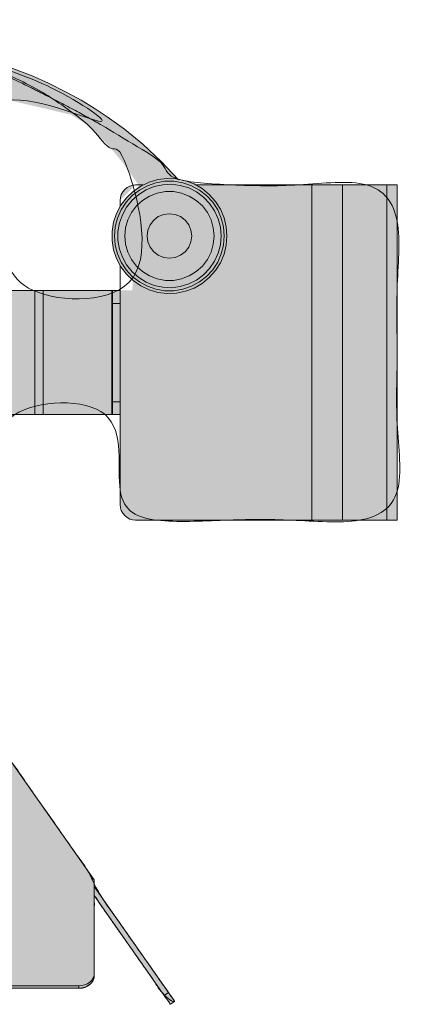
# Model space of a CAD drawing. Header units: inches. Extents: x -206 to 208, y -172 to 188.
# Tile 4 of 4: x 68 to 208, y -172 to 188. Entities that reach past the tile are written whole.
import ezdxf

# ---------------------------------------------------------------- set-up
doc = ezdxf.new("R2010")
doc.units = ezdxf.units.IN
doc.header["$LTSCALE"] = 48
doc.header["$MEASUREMENT"] = 0
doc.layers.add('None', color=7, linetype='Continuous', lineweight=5)

# ---------------------------------------------------------------- blocks, each defined once
blk = doc.blocks.new('Group')
at = {"layer": 'None', "linetype": 'Continuous', "lineweight": 0, "true_color": 0x404040, "transparency": 33554687}
for points in [[(-163.6, -165.81), (89.54, -165.74), (90.14, -165.75), (90.74, -165.7), (91.32, -165.57), (91.9, -165.37), (92.46, -165.09), (93.01, -164.75), (93.55, -164.33), (94.08, -163.84), (94.34, -163.59), (94.57, -163.25), (94.77, -162.84), (94.92, -162.35), (95.05, -161.78), (95.13, -161.13), (95.19, -160.4), (95.2, -159.6), (95.2, -132.03), (123.04, -171.62), (124.58, -170.54), (95.2, -128.7), (95.2, -126.17), (58.67, -74.24), (61.37, -72.35), (55.4, -63.83), (52.68, -65.83), (50.77, -63.04), (55.96, -59.41), (53.24, -55.38), (53.4, -55.06), (53.54, -54.72), (53.66, -54.37), (53.76, -54.01), (53.84, -53.64), (53.89, -53.26), (53.93, -52.88), (53.94, -52.48), (53.94, -52.01), (53.94, -51.41), (53.94, -50.68), (53.94, -49.82), (53.94, -48.83), (53.94, -47.71), (53.94, -46.46), (53.94, -45.09), (55.52, -45.09), (55.52, -40.36), (40.4, -40.36), (40.4, -35.64), (42.33, -35.64), (42.33, -39.42), (55.55, -39.42), (55.55, -18.71), (59.29, -14.89), (59.29, 32.36), (58.59, 32.36), (58.59, 35.11), (59.29, 35.11), (59.29, 42.77), (65.91, 42.77), (65.91, 43.7), (70.93, 43.71), (104.65, 43.73), (104.68, 10.62), (104.7, 10.12), (104.78, 9.62), (104.91, 9.13), (105.08, 8.65), (105.32, 8.19), (105.6, 7.73), (105.93, 7.28), (106.31, 6.84), (106.74, 6.43), (107.19, 6.09), (107.67, 5.79), (108.18, 5.56), (108.71, 5.38), (109.27, 5.26), (109.86, 5.19), (110.48, 5.18), (205.97, 5.18), (205.91, 127.64), (132.37, 127.64), (131.09, 128.18), (129.93, 128.64), (128.89, 129.02), (127.98, 129.33), (127.19, 129.56), (126.52, 129.71), (125.98, 129.78), (125.57, 129.78), (122.38, 133.13), (117.65, 136.99), (111.35, 141.35), (103.5, 146.22), (94.08, 151.59), (83.11, 157.47), (70.59, 163.86), (56.5, 170.75), (65.27, 167.1), (73.49, 162.95), (81.16, 158.31), (88.29, 153.17), (94.87, 147.53), (100.91, 141.4), (106.4, 134.77), (111.35, 127.64), (109.09, 89.09), (59.3, 89.09), (59.3, 159.68), (104.79, 149.01), (95.75, 154.25), (87.39, 158.91), (79.71, 162.98), (72.71, 166.48), (66.39, 169.4), (60.75, 171.74), (55.78, 173.5), (51.5, 174.67), (50.8, 174.72), (50.8, 187.15), (22.46, 187.15), (22.45, 180.75), (17.78, 181.38), (13.01, 181.92), (8.16, 182.38), (3.21, 182.75), (-1.83, 183.04), (-6.96, 183.25), (-12.19, 183.38), (-17.51, 183.42), (-26.96, 183.42), (-26.96, 185.02), (-68.53, 185.02), (-68.53, 163.48), (-96.6, 163.53), (-96.62, 187.15), (-124.96, 187.13), (-124.96, 163.51), (-131.49, 163.51), (-131.95, 163.45), (-132.35, 163.34), (-132.69, 163.18), (-132.97, 162.97), (-133.18, 162.71), (-133.34, 162.4), (-133.43, 162.03), (-133.46, 161.62), (-133.46, 97.6), (-138.68, 97.6), (-143.49, 97.59), (-147.89, 97.59), (-151.87, 97.59), (-155.44, 97.58), (-158.6, 97.58), (-161.35, 97.58), (-163.68, 97.58), (-165.76, 97.5), (-167.74, 97.25), (-169.62, 96.84), (-171.41, 96.26), (-173.09, 95.51), (-174.67, 94.6), (-176.15, 93.53), (-177.54, 92.29), (-177.54, 92.29), (-177.54, 92.28), (-177.55, 92.28), (-177.55, 92.28), (-177.55, 92.28), (-177.55, 92.28), (-177.56, 92.28), (-177.56, 92.27), (-177.56, 92.27), (-177.56, 92.27), (-177.56, 92.27), (-177.57, 92.27), (-177.57, 92.26), (-177.57, 92.26), (-177.57, 92.26), (-177.58, 92.26), (-177.58, 92.26), (-177.58, 92.25), (-177.58, 92.25), (-177.58, 92.25), (-177.59, 92.25), (-177.59, 92.25), (-177.59, 92.24), (-177.59, 92.24), (-177.61, 92.23), (-179.1, 90.78), (-180.41, 89.26), (-181.53, 87.67), (-182.47, 86.01), (-183.23, 84.28), (-183.8, 82.47), (-184.18, 80.6), (-184.39, 78.66), (-187.32, 78.66), (-187.32, 73.93), (-205.33, 73.93), (-205.33, 58.81), (-187.32, 58.81), (-187.32, 54.09), (-184.39, 54.09), (-184.24, 52.48), (-183.95, 50.9), (-183.52, 49.35), (-182.94, 47.85), (-182.22, 46.37), (-181.35, 44.94), (-180.34, 43.54), (-179.18, 42.17), (-178.72, 41.68), (-178.25, 41.21), (-177.78, 40.76), (-177.3, 40.33), (-176.82, 39.93), (-176.33, 39.55), (-175.84, 39.2), (-175.34, 38.86), (-174.84, 38.55), (-174.35, 38.25), (-173.86, 37.97), (-173.37, 37.71), (-172.89, 37.46), (-172.42, 37.23), (-171.95, 37.01), (-171.48, 36.81), (-171.02, 36.63), (-170.57, 36.45), (-170.13, 36.3), (-169.7, 36.15), (-169.28, 36.02), (-168.86, 35.9), (-168.46, 35.79), (-168.06, 35.7), (-167.68, 35.62), (-167.32, 35.54), (-166.98, 35.47), (-166.65, 35.41), (-166.34, 35.35), (-166.05, 35.3), (-165.78, 35.25), (-165.53, 35.22), (-132.75, 35.22), (-132.76, 32.36), (-133.46, 32.36), (-133.46, -14.89), (-129.66, -18.69), (-129.66, -39.45), (-116.46, -39.45), (-116.46, -35.64), (-114.56, -35.64), (-114.56, -40.36), (-129.68, -40.36), (-129.68, -45.09), (-128.1, -45.09), (-128.09, -52.68), (-128.07, -53.07), (-128.04, -53.45), (-127.98, -53.81), (-127.9, -54.17), (-127.81, -54.51), (-127.69, -54.84), (-127.55, -55.16), (-127.39, -55.46), (-127.52, -55.64), (-127.71, -55.91), (-127.95, -56.26), (-128.26, -56.7), (-128.63, -57.23), (-129.06, -57.84), (-129.54, -58.53), (-130.09, -59.32), (-124.89, -63.07), (-126.79, -65.77), (-129.56, -63.92), (-135.52, -72.35), (-132.84, -74.27), (-169.36, -126.17), (-169.36, -128.84), (-198.7, -170.48), (-197.25, -171.58), (-169.36, -131.87), (-169.36, -160.28), (-169.44, -160.88), (-169.43, -161.47), (-169.33, -162.03), (-169.14, -162.57), (-168.87, -163.09), (-168.5, -163.58), (-168.05, -164.06), (-167.51, -164.51), (-167.1, -164.8), (-166.66, -165.05), (-166.21, -165.27), (-165.73, -165.45), (-165.23, -165.59), (-164.71, -165.7), (-164.17, -165.77)], [(126, 129.47), (119.69, 136.2), (112.97, 142.45), (106.24, 147.96), (99.93, 152.53), (95.17, 155.65), (90.41, 158.52), (85.13, 161.43), (78.5, 164.72), (72.46, 167.41), (65.43, 170.18), (57.34, 172.95), (50.8, 174.88)], [(143.71, 108.97), (143.44, 112.34), (142.63, 115.63), (141.3, 118.74), (139.49, 121.61), (137.25, 124.14), (134.63, 126.28), (131.7, 127.97), (128.53, 129.17), (125.22, 129.85), (121.83, 129.99), (118.47, 129.58), (115.22, 128.64), (112.16, 127.18), (109.38, 125.26), (106.94, 122.92), (104.91, 120.21), (103.33, 117.21), (102.26, 114), (101.72, 110.66), (101.72, 107.28), (102.26, 103.94), (103.33, 100.73), (104.91, 97.73), (106.94, 95.02), (109.38, 92.68), (112.16, 90.76), (115.22, 89.31), (118.47, 88.36), (121.83, 87.96), (125.22, 88.09), (128.53, 88.77), (131.7, 89.97), (134.63, 91.66), (137.25, 93.8), (139.49, 96.34), (141.3, 99.2), (142.63, 102.31), (143.44, 105.6), (143.71, 108.97)], [(142.74, 108.97), (142.47, 112.27), (141.65, 115.48), (140.32, 118.52), (138.51, 121.29), (136.27, 123.73), (133.65, 125.76), (130.74, 127.34), (127.6, 128.42), (124.34, 128.96), (121.02, 128.96), (117.76, 128.42), (114.62, 127.34), (111.71, 125.76), (109.09, 123.73), (106.85, 121.29), (105.04, 118.52), (103.71, 115.48), (102.89, 112.27), (102.62, 108.97), (102.89, 105.67), (103.71, 102.46), (105.04, 99.42), (106.85, 96.65), (109.09, 94.21), (111.71, 92.18), (114.62, 90.6), (117.76, 89.52), (121.02, 88.98), (124.34, 88.98), (127.6, 89.52), (130.74, 90.6), (133.65, 92.18), (136.27, 94.21), (138.51, 96.65), (140.32, 99.42), (141.65, 102.46), (142.47, 105.67), (142.74, 108.97)], [(141.58, 108.97), (141.31, 112.16), (140.5, 115.27), (139.18, 118.19), (137.38, 120.84), (135.16, 123.16), (132.59, 125.06), (129.73, 126.51), (126.66, 127.44), (123.48, 127.85), (120.28, 127.71), (117.15, 127.04), (114.17, 125.84), (111.44, 124.16), (109.04, 122.05), (107.02, 119.55), (105.46, 116.75), (104.39, 113.73), (103.85, 110.57), (103.85, 107.37), (104.39, 104.21), (105.46, 101.19), (107.02, 98.39), (109.04, 95.9), (111.44, 93.78), (114.17, 92.1), (117.15, 90.9), (120.28, 90.23), (123.48, 90.09), (126.66, 90.5), (129.73, 91.44), (132.59, 92.88), (135.16, 94.79), (137.38, 97.1), (139.18, 99.76), (140.5, 102.68), (141.31, 105.78), (141.58, 108.97)], [(110.32, 127.64), (109.22, 127.53), (108.15, 127.21), (107.17, 126.68), (106.31, 125.98), (105.61, 125.12), (105.09, 124.14), (104.76, 123.07), (104.65, 121.97)], [(138.98, 108.97), (138.7, 111.97), (137.88, 114.86), (136.54, 117.55), (134.73, 119.95), (132.5, 121.98), (129.95, 123.56), (127.14, 124.65), (124.18, 125.2), (121.18, 125.2), (118.22, 124.65), (115.41, 123.56), (112.86, 121.98), (110.63, 119.95), (108.82, 117.55), (107.48, 114.86), (106.66, 111.97), (106.38, 108.97), (106.66, 105.98), (107.48, 103.08), (108.82, 100.39), (110.63, 97.99), (112.86, 95.96), (115.41, 94.38), (118.22, 93.29), (121.18, 92.74), (124.18, 92.74), (127.14, 93.29), (129.95, 94.38), (132.5, 95.96), (134.73, 97.99), (136.54, 100.39), (137.88, 103.08), (138.7, 105.98), (138.98, 108.97)], [(130.83, 108.97), (130.55, 111.08), (129.74, 113.05), (128.44, 114.73), (126.76, 116.03), (124.79, 116.84), (122.68, 117.12), (120.57, 116.84), (118.6, 116.03), (116.92, 114.73), (115.62, 113.05), (114.81, 111.08), (114.53, 108.97), (114.81, 106.86), (115.62, 104.9), (116.92, 103.21), (118.6, 101.91), (120.57, 101.1), (122.68, 100.82), (124.79, 101.1), (126.76, 101.91), (128.44, 103.21), (129.74, 104.9), (130.55, 106.86), (130.83, 108.97)], [(104.65, 10.85), (104.76, 9.74), (105.09, 8.68), (105.61, 7.7), (106.31, 6.84), (107.17, 6.14), (108.15, 5.61), (109.22, 5.29), (110.32, 5.18)], [(95.2, -160.23), (95.1, -161.13), (94.77, -162), (94.25, -162.81), (93.54, -163.51), (92.69, -164.09), (91.7, -164.52), (90.64, -164.78), (89.54, -164.87)], [(95.2, -161.09), (95.1, -162), (94.77, -162.87), (94.25, -163.67), (93.54, -164.38), (92.69, -164.95), (91.7, -165.38), (90.64, -165.65), (89.54, -165.74)], [(123.04, -171.62), (123, -171.56), (122.88, -171.39), (122.68, -171.11), (122.41, -170.73), (122.08, -170.26), (121.7, -169.71), (121.26, -169.09), (120.79, -168.41)], [(124.58, -170.54), (124.54, -170.48), (124.42, -170.31), (124.23, -170.03), (123.96, -169.65), (123.63, -169.18), (123.24, -168.62), (122.81, -168), (122.34, -167.33)]]:
    blk.add_hatch(color=250, dxfattribs=at).paths.add_polyline_path(points)
at = {"layer": 'None', "color": 7, "linetype": 'Continuous', "lineweight": 5, "transparency": 33554687}
for p, q in [((112.99, 127.64), (110.32, 127.64)), ((174.79, 127.64), (132.37, 127.64)), ((174.79, 5.18), (174.79, 127.64)), ((185.92, 5.18), (185.92, 127.64)), ((202.21, 127.64), (185.92, 127.64)), ((202.21, 5.18), (202.21, 127.64)), ((205.97, 5.18), (205.97, 127.64)), ((104.65, 119.8), (104.65, 121.97)), ((104.65, 10.85), (104.65, 98.14)), ((73.47, 89.09), (73.47, 43.73)), ((76.5, 89.09), (76.5, 43.73)), ((76.5, 89.09), (101.63, 89.09)), ((101.63, 89.09), (101.63, 43.73)), ((101.82, 89.09), (104.65, 89.09)), ((104.65, 84.36), (101.82, 84.36)), ((101.82, 84.36), (101.82, 48.46)), ((101.82, 48.46), (104.65, 48.46)), ((76.5, 43.73), (101.63, 43.73)), ((104.65, 43.73), (101.82, 43.73)), ((174.79, 5.18), (110.32, 5.18)), ((202.21, 5.18), (185.92, 5.18)), ((43.38, -52.64), (95.2, -126.17)), ((95.2, -126.17), (95.2, -160.23)), ((122.34, -167.33), (95.2, -128.58)), ((120.79, -168.41), (95.2, -131.87)), ((95.2, -160.23), (95.2, -161.09)), ((89.54, -164.87), (-163.69, -164.87)), ((89.54, -164.87), (89.54, -165.74)), ((89.54, -165.74), (-163.69, -165.74)), ((122.34, -167.33), (120.79, -168.41)), ((124.58, -170.54), (123.04, -171.62))]:
    blk.add_line(p, q, dxfattribs=at)
at = {"layer": 'None', "color": 7, "linetype": 'Continuous', "lineweight": 5, "transparency": 33554687, "flags": 128}
for points in [[(126, 129.47), (119.69, 136.2), (112.97, 142.45), (106.24, 147.96), (99.93, 152.53), (95.17, 155.65), (90.41, 158.52), (85.13, 161.43), (78.5, 164.72), (72.46, 167.41), (65.43, 170.18), (57.34, 172.95), (50.8, 174.88)], [(143.71, 108.97), (143.44, 112.34), (142.63, 115.63), (141.3, 118.74), (139.49, 121.61), (137.25, 124.14), (134.63, 126.28), (131.7, 127.97), (128.53, 129.17), (125.22, 129.85), (121.83, 129.99), (118.47, 129.58), (115.22, 128.64), (112.16, 127.18), (109.38, 125.26), (106.94, 122.92), (104.91, 120.21), (103.33, 117.21), (102.26, 114), (101.72, 110.66), (101.72, 107.28), (102.26, 103.94), (103.33, 100.73), (104.91, 97.73), (106.94, 95.02), (109.38, 92.68), (112.16, 90.76), (115.22, 89.31), (118.47, 88.36), (121.83, 87.96), (125.22, 88.09), (128.53, 88.77), (131.7, 89.97), (134.63, 91.66), (137.25, 93.8), (139.49, 96.34), (141.3, 99.2), (142.63, 102.31), (143.44, 105.6), (143.71, 108.97)], [(142.74, 108.97), (142.47, 112.27), (141.65, 115.48), (140.32, 118.52), (138.51, 121.29), (136.27, 123.73), (133.65, 125.76), (130.74, 127.34), (127.6, 128.42), (124.34, 128.96), (121.02, 128.96), (117.76, 128.42), (114.62, 127.34), (111.71, 125.76), (109.09, 123.73), (106.85, 121.29), (105.04, 118.52), (103.71, 115.48), (102.89, 112.27), (102.62, 108.97), (102.89, 105.67), (103.71, 102.46), (105.04, 99.42), (106.85, 96.65), (109.09, 94.21), (111.71, 92.18), (114.62, 90.6), (117.76, 89.52), (121.02, 88.98), (124.34, 88.98), (127.6, 89.52), (130.74, 90.6), (133.65, 92.18), (136.27, 94.21), (138.51, 96.65), (140.32, 99.42), (141.65, 102.46), (142.47, 105.67), (142.74, 108.97)], [(141.58, 108.97), (141.31, 112.16), (140.5, 115.27), (139.18, 118.19), (137.38, 120.84), (135.16, 123.16), (132.59, 125.06), (129.73, 126.51), (126.66, 127.44), (123.48, 127.85), (120.28, 127.71), (117.15, 127.04), (114.17, 125.84), (111.44, 124.16), (109.04, 122.05), (107.02, 119.55), (105.46, 116.75), (104.39, 113.73), (103.85, 110.57), (103.85, 107.37), (104.39, 104.21), (105.46, 101.19), (107.02, 98.39), (109.04, 95.9), (111.44, 93.78), (114.17, 92.1), (117.15, 90.9), (120.28, 90.23), (123.48, 90.09), (126.66, 90.5), (129.73, 91.44), (132.59, 92.88), (135.16, 94.79), (137.38, 97.1), (139.18, 99.76), (140.5, 102.68), (141.31, 105.78), (141.58, 108.97)], [(110.32, 127.64), (109.22, 127.53), (108.15, 127.21), (107.17, 126.68), (106.31, 125.98), (105.61, 125.12), (105.09, 124.14), (104.76, 123.07), (104.65, 121.97)], [(185.92, 127.64), (184.98, 127.64), (183.88, 127.64), (182.61, 127.64), (181.21, 127.64), (179.71, 127.64), (178.11, 127.64), (176.47, 127.64), (174.79, 127.64)], [(205.97, 127.64), (205.91, 127.64), (205.73, 127.64), (205.43, 127.64), (205.01, 127.64), (204.48, 127.64), (203.83, 127.64), (203.07, 127.64), (202.21, 127.64)], [(138.98, 108.97), (138.7, 111.97), (137.88, 114.86), (136.54, 117.55), (134.73, 119.95), (132.5, 121.98), (129.95, 123.56), (127.14, 124.65), (124.18, 125.2), (121.18, 125.2), (118.22, 124.65), (115.41, 123.56), (112.86, 121.98), (110.63, 119.95), (108.82, 117.55), (107.48, 114.86), (106.66, 111.97), (106.38, 108.97), (106.66, 105.98), (107.48, 103.08), (108.82, 100.39), (110.63, 97.99), (112.86, 95.96), (115.41, 94.38), (118.22, 93.29), (121.18, 92.74), (124.18, 92.74), (127.14, 93.29), (129.95, 94.38), (132.5, 95.96), (134.73, 97.99), (136.54, 100.39), (137.88, 103.08), (138.7, 105.98), (138.98, 108.97)], [(130.83, 108.97), (130.55, 111.08), (129.74, 113.05), (128.44, 114.73), (126.76, 116.03), (124.79, 116.84), (122.68, 117.12), (120.57, 116.84), (118.6, 116.03), (116.92, 114.73), (115.62, 113.05), (114.81, 111.08), (114.53, 108.97), (114.81, 106.86), (115.62, 104.9), (116.92, 103.21), (118.6, 101.91), (120.57, 101.1), (122.68, 100.82), (124.79, 101.1), (126.76, 101.91), (128.44, 103.21), (129.74, 104.9), (130.55, 106.86), (130.83, 108.97)], [(22.45, 89.09), (27.78, 89.09), (33.06, 89.09), (38.22, 89.09), (43.2, 89.09), (47.96, 89.09), (52.44, 89.09), (56.59, 89.09), (60.37, 89.09), (63.73, 89.09), (66.64, 89.09), (69.06, 89.09), (70.98, 89.09), (72.36, 89.09), (73.19, 89.09), (73.47, 89.09)], [(73.47, 89.09), (73.53, 89.09), (73.7, 89.09), (73.98, 89.09), (74.36, 89.09), (74.82, 89.09), (75.34, 89.09), (75.91, 89.09), (76.5, 89.09)], [(101.63, 89.09), (101.67, 89.09), (101.7, 89.09), (101.73, 89.09), (101.76, 89.09), (101.79, 89.09), (101.8, 89.09), (101.82, 89.09), (101.82, 89.09)], [(101.82, 84.36), (101.82, 85.28), (101.82, 86.17), (101.82, 86.99), (101.82, 87.7), (101.82, 88.29), (101.82, 88.73), (101.82, 88.99), (101.82, 89.09)], [(101.82, 43.73), (101.82, 43.82), (101.82, 44.09), (101.82, 44.53), (101.82, 45.11), (101.82, 45.83), (101.82, 46.65), (101.82, 47.53), (101.82, 48.46)], [(73.47, 43.73), (73.19, 43.73), (72.36, 43.73), (70.98, 43.73), (69.06, 43.73), (66.64, 43.73), (63.73, 43.73), (60.37, 43.73), (56.59, 43.73), (52.44, 43.73), (47.96, 43.73), (43.2, 43.73), (38.22, 43.73), (33.06, 43.73), (27.78, 43.73), (22.45, 43.73)], [(73.47, 43.73), (73.53, 43.73), (73.7, 43.73), (73.98, 43.73), (74.36, 43.73), (74.82, 43.73), (75.34, 43.73), (75.91, 43.73), (76.5, 43.73)], [(101.63, 43.73), (101.67, 43.73), (101.7, 43.73), (101.73, 43.73), (101.76, 43.73), (101.79, 43.73), (101.8, 43.73), (101.82, 43.73), (101.82, 43.73)], [(104.65, 10.85), (104.76, 9.74), (105.09, 8.68), (105.61, 7.7), (106.31, 6.84), (107.17, 6.14), (108.15, 5.61), (109.22, 5.29), (110.32, 5.18)], [(185.92, 5.18), (184.98, 5.18), (183.88, 5.18), (182.61, 5.18), (181.21, 5.18), (179.71, 5.18), (178.11, 5.18), (176.47, 5.18), (174.79, 5.18)], [(205.97, 5.18), (205.91, 5.18), (205.73, 5.18), (205.43, 5.18), (205.01, 5.18), (204.48, 5.18), (203.83, 5.18), (203.07, 5.18), (202.21, 5.18)], [(95.2, -160.23), (95.1, -161.13), (94.77, -162), (94.25, -162.81), (93.54, -163.51), (92.69, -164.09), (91.7, -164.52), (90.64, -164.78), (89.54, -164.87)], [(95.2, -161.09), (95.1, -162), (94.77, -162.87), (94.25, -163.67), (93.54, -164.38), (92.69, -164.95), (91.7, -165.38), (90.64, -165.65), (89.54, -165.74)], [(123.04, -171.62), (123, -171.56), (122.88, -171.39), (122.68, -171.11), (122.41, -170.73), (122.08, -170.26), (121.7, -169.71), (121.26, -169.09), (120.79, -168.41)], [(124.58, -170.54), (124.54, -170.48), (124.42, -170.31), (124.23, -170.03), (123.96, -169.65), (123.63, -169.18), (123.24, -168.62), (122.81, -168), (122.34, -167.33)]]:
    blk.add_lwpolyline(points, dxfattribs=at)
at = {"layer": 'None', "color": 7, "linetype": 'Continuous', "lineweight": 5, "transparency": 33554687}
blk.add_open_spline([(-163.6, -165.81), (-37.03, -165.77), (89.54, -165.74), (91.99, -165.94), (94.08, -163.84), (95.2, -162.98), (95.2, -145.82), (95.2, -132.03), (109.12, -151.83), (123.04, -171.62), (123.81, -171.08), (124.58, -170.54), (109.89, -149.62), (95.2, -128.7), (95.2, -127.43), (95.2, -126.17), (76.94, -100.2), (58.67, -74.24), (60.02, -73.29), (61.37, -72.35), (58.38, -68.09), (55.4, -63.83), (54.04, -64.83), (52.68, -65.83), (51.72, -64.44), (50.77, -63.04), (53.36, -61.22), (55.96, -59.41), (54.6, -57.4), (53.24, -55.38), (53.93, -54.1), (53.94, -52.48), (53.94, -50.86), (53.94, -45.09), (54.73, -45.09), (55.52, -45.09), (55.52, -42.72), (55.52, -40.36), (47.96, -40.36), (40.4, -40.36), (40.4, -38), (40.4, -35.64), (41.37, -35.64), (42.33, -35.64), (42.33, -37.53), (42.33, -39.42), (48.94, -39.42), (55.55, -39.42), (55.55, -29.06), (55.55, -18.71), (57.42, -16.8), (59.29, -14.89), (59.29, 8.74), (59.29, 32.36), (58.94, 32.36), (58.59, 32.36), (58.59, 33.73), (58.59, 35.11), (58.94, 35.11), (59.29, 35.11), (59.29, 38.94), (59.29, 42.77), (62.6, 42.77), (65.91, 42.77), (65.91, 43.23), (65.91, 43.7), (68.42, 43.7), (70.93, 43.71), (87.79, 43.72), (104.65, 43.73), (104.66, 27.18), (104.68, 10.62), (104.67, 8.57), (106.31, 6.84), (107.95, 5.11), (110.48, 5.18), (158.23, 5.18), (205.97, 5.18), (205.94, 66.41), (205.91, 127.64), (169.14, 127.64), (132.37, 127.64), (126.98, 129.95), (125.57, 129.78), (115.96, 142.17), (56.5, 170.75), (92.66, 157.15), (111.35, 127.64), (110.22, 108.36), (109.09, 89.09), (84.2, 89.09), (59.3, 89.09), (59.3, 124.38), (59.3, 159.68), (82.04, 154.34), (104.79, 149.01), (67.27, 171.12), (51.5, 174.67), (51.15, 174.7), (50.8, 174.72), (50.8, 180.94), (50.8, 187.15), (36.63, 187.15), (22.46, 187.15), (22.45, 183.95), (22.45, 180.75), (3.95, 183.42), (-22.23, 183.42), (-26.96, 183.42), (-26.96, 184.22), (-26.96, 185.02), (-47.74, 185.02), (-68.53, 185.02), (-68.53, 174.25), (-68.53, 163.48), (-82.56, 163.51), (-96.6, 163.53), (-96.61, 175.34), (-96.62, 187.15), (-110.79, 187.14), (-124.96, 187.13), (-124.96, 175.32), (-124.96, 163.51), (-128.22, 163.51), (-131.49, 163.51), (-133.46, 163.38), (-133.46, 129.61), (-133.46, 97.6), (-155.17, 97.58), (-172.2, 97.58), (-177.54, 92.29), (-177.55, 92.28), (-177.57, 92.27), (-177.58, 92.25), (-177.6, 92.23), (-177.61, 92.23), (-183.95, 86.57), (-184.39, 78.66), (-185.85, 78.66), (-187.32, 78.66), (-187.32, 76.29), (-187.32, 73.93), (-196.32, 73.93), (-205.33, 73.93), (-205.33, 66.37), (-205.33, 58.81), (-196.32, 58.81), (-187.32, 58.81), (-187.32, 56.45), (-187.32, 54.09), (-185.85, 54.09), (-184.39, 54.09), (-184.1, 47.56), (-179.18, 42.17), (-177.34, 40.15), (-173.34, 37.57), (-169.63, 36.05), (-166.5, 35.35), (-165.53, 35.22), (-149.14, 35.22), (-132.75, 35.22), (-132.75, 33.79), (-132.76, 32.36), (-133.11, 32.36), (-133.46, 32.36), (-133.46, 8.74), (-133.46, -14.89), (-131.56, -16.79), (-129.66, -18.69), (-129.66, -29.07), (-129.66, -39.45), (-123.06, -39.45), (-116.46, -39.45), (-116.46, -37.55), (-116.46, -35.64), (-115.51, -35.64), (-114.56, -35.64), (-114.56, -38), (-114.56, -40.36), (-122.12, -40.36), (-129.68, -40.36), (-129.68, -42.72), (-129.68, -45.09), (-128.89, -45.09), (-128.1, -45.09), (-128.1, -48.88), (-128.09, -52.68), (-128.06, -54.26), (-127.39, -55.46), (-127.78, -56.01), (-130.09, -59.32), (-127.49, -61.19), (-124.89, -63.07), (-125.84, -64.42), (-126.79, -65.77), (-128.18, -64.84), (-129.56, -63.92), (-132.54, -68.13), (-135.52, -72.35), (-134.18, -73.31), (-132.84, -74.27), (-151.1, -100.22), (-169.36, -126.17), (-169.36, -127.51), (-169.36, -128.84), (-184.03, -149.66), (-198.7, -170.48), (-197.98, -171.03), (-197.25, -171.58), (-183.31, -151.73), (-169.36, -131.87), (-169.36, -146.08), (-169.36, -160.28), (-169.85, -162.75), (-167.51, -164.51), (-165.9, -165.74), (-163.6, -165.81)], degree=2, knots=[0, 0, 0, 0.281902, 0.281902, 0.287386, 0.287386, 0.290011, 0.300735, 0.300735, 0.319559, 0.319559, 0.320294, 0.320294, 0.340179, 0.340179, 0.341163, 0.341163, 0.365863, 0.365863, 0.367145, 0.367145, 0.371187, 0.371187, 0.372502, 0.372502, 0.373816, 0.373816, 0.37628, 0.37628, 0.37817, 0.37817, 0.379309, 0.379309, 0.380447, 0.380447, 0.380603, 0.380603, 0.381069, 0.381069, 0.38256, 0.38256, 0.383026, 0.383026, 0.383216, 0.383216, 0.383589, 0.383589, 0.384893, 0.384893, 0.386936, 0.386936, 0.387463, 0.387463, 0.392123, 0.392123, 0.392193, 0.392193, 0.392464, 0.392464, 0.392533, 0.392533, 0.393289, 0.393289, 0.393941, 0.393941, 0.394033, 0.394033, 0.394529, 0.394529, 0.397855, 0.397855, 0.40112, 0.40112, 0.401525, 0.401525, 0.401929, 0.401929, 0.409552, 0.409552, 0.419329, 0.419329, 0.4252, 0.4252, 0.426136, 0.426136, 0.436413, 0.436413, 0.442431, 0.442431, 0.445758, 0.445758, 0.450047, 0.450047, 0.456129, 0.456129, 0.460154, 0.460154, 0.467656, 0.467656, 0.467818, 0.467818, 0.470702, 0.470702, 0.477278, 0.477278, 0.478763, 0.478763, 0.487436, 0.489346, 0.489346, 0.48967, 0.48967, 0.498074, 0.498074, 0.502428, 0.502428, 0.508101, 0.508101, 0.512876, 0.512876, 0.518604, 0.518604, 0.523379, 0.523379, 0.524698, 0.524698, 0.5255, 0.540073, 0.540073, 0.549956, 0.559839, 0.559839, 0.559855, 0.55987, 0.559885, 0.559901, 0.559901, 0.570747, 0.570747, 0.572756, 0.572756, 0.575987, 0.575987, 0.588303, 0.588303, 0.598643, 0.598643, 0.610959, 0.610959, 0.61419, 0.61419, 0.616198, 0.616198, 0.625138, 0.625138, 0.62849, 0.631842, 0.635195, 0.638547, 0.638547, 0.694587, 0.694587, 0.699475, 0.699475, 0.700677, 0.700677, 0.78143, 0.78143, 0.790635, 0.790635, 0.826118, 0.826118, 0.848681, 0.848681, 0.855202, 0.855202, 0.858443, 0.858443, 0.866517, 0.866517, 0.892359, 0.892359, 0.900435, 0.900435, 0.903129, 0.903129, 0.916109, 0.916109, 0.92152, 0.92152, 0.924166, 0.924166, 0.926272, 0.926272, 0.927358, 0.927358, 0.928452, 0.928452, 0.931841, 0.931841, 0.932926, 0.932926, 0.953758, 0.953758, 0.954635, 0.954635, 0.971354, 0.971354, 0.971952, 0.971952, 0.987879, 0.987879, 0.997201, 0.997201, 0.998856, 0.998856, 1, 1, 1], dxfattribs=at)

msp = doc.modelspace()

# ---------------------------------------------------------------- block references
at = {"layer": 'None', "color": 7, "transparency": 33554687}
msp.add_blockref('Group', (0, 0), dxfattribs=at)

doc.saveas('drawing.dxf')
